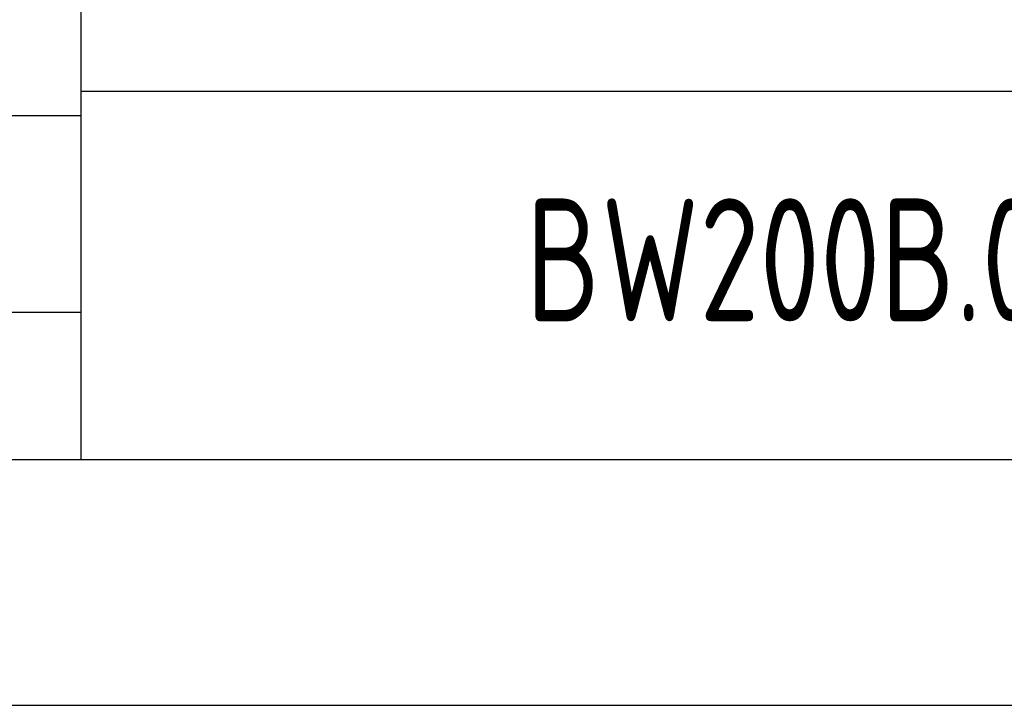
# Model space of a CAD drawing. Header units: millimetres. Extents: x -25 to 1025, y -25 to 718.
# Tile 3 of 8: x 844 to 944, y -25 to 45. Entities that reach past the tile are written whole.
import ezdxf
from ezdxf.enums import TextEntityAlignment as Align

# ---------------------------------------------------------------- set-up
doc = ezdxf.new("R2010")
doc.units = ezdxf.units.MM
doc.header["$LTSCALE"] = 25
for name, color, linetype in [('1轮廓实线层', 7, 'Continuous'), ('2细线层', 4, 'Continuous'), ('6文字层', 3, 'Continuous'), ('图框层', 7, 'Continuous')]:
    doc.layers.add(name, color=color, linetype=linetype)
doc.styles.add('PC_TEXTSTYLE', font='isocp.shx', dxfattribs={"width": 0.8, "bigfont": 'hzfs.shx'})

# ---------------------------------------------------------------- blocks, each defined once
blk = doc.blocks.new('PC_TITLE_BLOCK')
at = {"layer": '1轮廓实线层', "color": 7}
blk.add_line((-60, 0), (-60, 45), dxfattribs=at)
at = {"layer": '1轮廓实线层'}
for p, q in [((-60, 15), (0, 15)), ((-180, 0), (0, 0))]:
    blk.add_line(p, q, dxfattribs=at)
at = {"layer": '2细线层'}
for p, q in [((-120, 14), (-60, 14)), ((-120, 6), (-60, 6))]:
    blk.add_line(p, q, dxfattribs=at)
at = {"layer": '6文字层', "style": 'PC_TEXTSTYLE', "flags": 8}
for tag, height, width, p, p2 in [('产品名称或材料标记', 7, 0.600652, (-113.463, 28.635), (-66.422, 28.635)), ('图样名称', 5, 2.004495, (-54.785, 19.978), (-5.268, 19.978)), ('标准化', 3.5, 1.023147, (-133.835, 15.372), (-120.752, 15.372)), ('重量', 3.5, 1.408247, (-88.457, 7.542), (-76.549, 7.542)), ('比例', 3.5, 1.385287, (-73.354, 7.542), (-61.929, 7.542)), ('图样代号', 5, 2.006536, (-54.785, 5.63), (-5.516, 5.63)), ('审核', 3.5, 1.579393, (-163.989, 5.367), (-150.634, 5.367)), ('共几页', 3.5, 0.557144, (-108.073, 0.625), (-101.045, 0.625)), ('工艺', 3.5, 1.621807, (-164.21, 0.371), (-150.891, 0.371)), ('日期', 3.5, 1.560088, (-133.835, 0.371), (-120.752, 0.371))]:
    blk.add_attdef(tag, text='', height=height, dxfattribs=dict(at, width=width)).set_placement(p, p2, align=Align.FIT)
at = {"layer": '6文字层', "style": 'PC_TEXTSTYLE', "width": 9.905045, "flags": 8}
blk.add_attdef('设计', text='', height=3.5, rotation=358.4644, dxfattribs=at).set_placement((-164.229, 15.372), (-150.367, 15), align=Align.FIT)
at = {"layer": '6文字层', "color": 3, "style": 'PC_TEXTSTYLE', "width": 0.56476, "flags": 8}
blk.add_attdef('第几页', text='', height=3.5, dxfattribs=at).set_placement((-78.287, 0.753), (-71.163, 0.753), align=Align.FIT)
at = {"layer": '6文字层', "ltscale": 10, "style": 'PC_TEXTSTYLE', "flags": 1}
blk.add_attdef('图纸张数', (-58.679, -0.492), '', height=2.5, dxfattribs=at)

msp = doc.modelspace()

# ---------------------------------------------------------------- linework, layer by layer
at = {"layer": '2细线层'}
msp.add_line((-25, -25), (1025, -25), dxfattribs=at)
at = {"layer": '图框层'}
msp.add_line((0, 0), (1000, 0), dxfattribs=at)

# ---------------------------------------------------------------- block references
ref = msp.add_blockref('PC_TITLE_BLOCK', (1000, 0), dxfattribs=dict(at, xscale=2.5, yscale=2.5, zscale=2.5))
ref.add_attrib('图样代号', 'BW200B.00', dxfattribs={"layer": '6文字层', "height": 12.5, "style": 'PC_TEXTSTYLE', "width": 0.8}).set_placement((924.624, 14.076), align=Align.CENTER)

doc.saveas('drawing.dxf')
